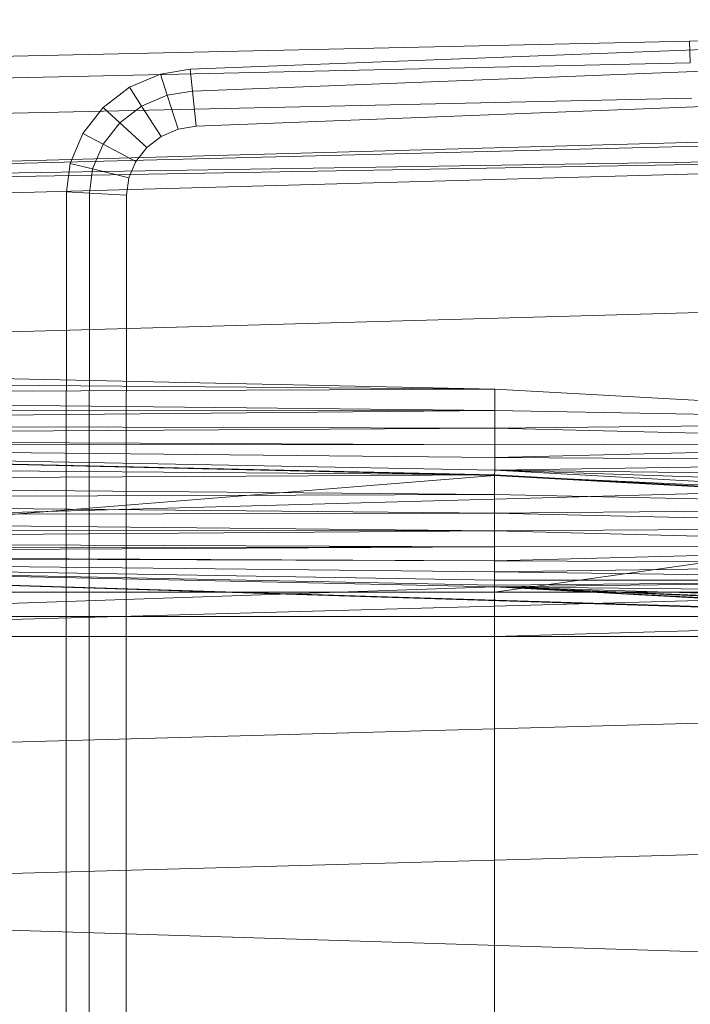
# Model space of a CAD drawing. Header units: metres. Extents: x 391.1 to 427.5, y 12.7 to 28.4.
# Tile 98 of 151: x 407.742 to 407.872, y 27.227 to 27.418. Entities that reach past the tile are written whole.
import ezdxf

# ---------------------------------------------------------------- set-up
doc = ezdxf.new("R2010")
doc.units = ezdxf.units.M
doc.layers.add('A-DETL-____-MBND', color=7, linetype='Continuous', lineweight=18)
doc.layers.add('A-GENM-____-OTLN', color=7, linetype='Continuous', lineweight=18)

# ---------------------------------------------------------------- blocks, each defined once
blk = doc.blocks.new('Family - LONDR55-XX_ZZ-ARQ-CAA-M3D-Londres55-154724-04_ENLLUMENAT_P1')
at = {"layer": 'A-DETL-____-MBND', "color": 253, "true_color": 0xaaaaaa}
for p, q in [((0.02769, 0.72747), (0.02057, 0.40793)), ((0.02769, 0.72747), (0.02057, 0.40793)), ((0.03191, 0.72725), (0.02479, 0.40776)), ((0.03191, 0.72725), (0.02479, 0.40776)), ((0.03874, 0.72691), (0.03162, 0.40749)), ((0.03874, 0.72691), (0.03162, 0.40749)), ((0.03494, 0.21652), (0.04902, 0.7262)), ((0.04902, 0.7262), (0.03612, 0.21652)), ((0.04902, 0.7262), (0.04107, 0.21652)), ((0.0502, 0.7262), (0.04107, 0.21652)), ((0.05515, 0.7262), (0.04107, 0.21652)), ((0.08204, 0.7262), (0.06796, 0.21652)), ((0.08802, 0.44565), (0.08189, 0.7262)), ((0.08202, 0.72555), (0.08802, 0.44565)), ((0.08202, 0.72555), (0.08802, 0.44565)), ((0.08578, 0.72555), (0.08802, 0.44565)), ((0.08578, 0.72555), (0.08802, 0.44565)), ((0.0892, 0.72555), (0.08802, 0.44565)), ((0.08802, 0.44565), (0.0892, 0.72555)), ((0.0892, 0.72555), (0.09212, 0.44566)), ((0.0892, 0.72555), (0.09212, 0.44566)), ((0.09248, 0.72555), (0.09212, 0.44566)), ((0.09212, 0.44566), (0.09248, 0.72555)), ((0.09212, 0.44566), (0.09491, 0.72555)), ((0.09212, 0.44566), (0.09491, 0.72555)), ((0.09491, 0.72555), (0.09554, 0.44566)), ((0.09491, 0.72555), (0.09554, 0.44566)), ((0.09737, 0.72555), (0.09554, 0.44566)), ((0.09554, 0.44566), (0.09737, 0.72555)), ((0.09737, 0.72555), (0.09882, 0.44566)), ((0.09737, 0.72555), (0.09882, 0.44566)), ((0.09837, 0.72555), (0.09882, 0.44566)), ((0.09837, 0.72555), (0.10126, 0.44566)), ((0.09837, 0.72555), (0.09882, 0.44566)), ((0.09837, 0.72555), (0.10371, 0.44566)), ((0.09837, 0.72555), (0.10126, 0.44566)), ((0.09837, 0.72555), (0.10471, 0.44572)), ((0.09837, 0.72555), (0.10371, 0.44566)), ((0.09837, 0.72555), (0.10471, 0.44572)), ((0.10461, 0.44571), (0.09848, 0.7262)), ((0.09861, 0.7256), (0.10461, 0.44571)), ((0.09861, 0.7256), (0.10461, 0.44571)), ((0.10238, 0.7256), (0.10461, 0.44571)), ((0.10238, 0.7256), (0.10461, 0.44571)), ((0.11707, 0.7262), (0.10299, 0.21652)), ((0.10604, 0.7256), (0.10461, 0.44571)), ((0.10461, 0.44571), (0.10604, 0.7256)), ((0.12737, 0.72561), (0.10471, 0.44572)), ((0.10471, 0.44572), (0.12737, 0.72561)), ((0.10604, 0.7256), (0.10839, 0.44571)), ((0.10604, 0.7256), (0.10839, 0.44571)), ((0.10947, 0.7256), (0.10839, 0.44571)), ((0.10839, 0.44571), (0.10947, 0.7256)), ((0.10947, 0.7256), (0.11204, 0.44571)), ((0.10947, 0.7256), (0.11204, 0.44571)), ((0.11257, 0.7256), (0.11204, 0.44571)), ((0.11204, 0.44571), (0.11257, 0.7256)), ((0.11257, 0.7256), (0.11547, 0.44571)), ((0.11257, 0.7256), (0.11547, 0.44571)), ((0.11525, 0.7256), (0.11547, 0.44571)), ((0.11525, 0.7256), (0.11547, 0.44571)), ((0.11742, 0.7256), (0.11547, 0.44571)), ((0.11547, 0.44571), (0.11742, 0.7256)), ((0.11742, 0.7256), (0.11858, 0.44571)), ((0.11742, 0.7256), (0.11858, 0.44571)), ((0.11902, 0.7256), (0.11858, 0.44571)), ((0.11858, 0.44571), (0.11902, 0.7256)), ((0.11858, 0.44571), (0.12, 0.7256)), ((0.11858, 0.44571), (0.12, 0.7256)), ((0.12, 0.7256), (0.12125, 0.44571)), ((0.12, 0.7256), (0.12125, 0.44571)), ((0.12032, 0.7256), (0.12632, 0.44571)), ((0.12032, 0.7256), (0.12125, 0.44571)), ((0.12032, 0.7256), (0.12343, 0.44571)), ((0.12032, 0.7256), (0.12125, 0.44571)), ((0.12032, 0.7256), (0.12503, 0.44571)), ((0.12032, 0.7256), (0.12343, 0.44571)), ((0.12032, 0.7256), (0.12601, 0.44571)), ((0.12032, 0.7256), (0.12503, 0.44571)), ((0.12032, 0.7256), (0.12632, 0.44571)), ((0.12032, 0.7256), (0.12601, 0.44571)), ((0.12032, 0.7256), (0.12632, 0.44571)), ((0.12032, 0.7256), (0.13594, 0.21593)), ((0.12032, 0.7256), (0.12632, 0.44571)), ((0.12032, 0.7256), (0.13594, 0.21593)), ((0.12032, 0.7256), (0.13646, 0.2042)), ((0.13782, 0.7262), (0.12375, 0.21652)), ((0.13594, 0.72561), (0.12632, 0.44571)), ((0.12632, 0.44571), (0.13594, 0.72561)), ((0.12737, 0.72561), (0.12737, 0.44571)), ((0.12737, 0.72561), (0.12737, 0.44571)), ((0.13205, 0.72561), (0.13205, 0.44571)), ((0.13205, 0.72561), (0.13205, 0.44571)), ((0.13594, 0.72561), (0.13594, 0.44571)), ((0.13594, 0.72561), (0.13594, 0.44571)), ((0.13594, 0.44571), (0.13594, 0.72561)), ((0.13594, 0.72561), (0.13594, 0.44571)), ((0.16159, 0.7262), (0.14752, 0.21652)), ((0.18701, 0.7262), (0.17293, 0.21652)), ((0.18701, 0.7262), (0.20299, 0.21652)), ((0.04426, 0.52793), (0.04975, 0.52867)), ((0.04426, 0.52793), (0.04975, 0.52867)), ((0.04975, 0.52867), (0.12668, 0.52871)), ((0.04975, 0.52867), (0.12668, 0.52871)), ((0.04975, 0.52867), (0.05002, 0.52422)), ((0.05002, 0.52422), (0.04975, 0.52867)), ((0.12668, 0.52871), (0.27914, 0.52871)), ((0.12668, 0.52871), (0.27914, 0.52871)), ((0.03847, 0.52548), (0.04426, 0.52793)), ((0.03847, 0.52548), (0.04426, 0.52793)), ((0.04426, 0.52793), (0.04534, 0.52359)), ((0.04534, 0.52359), (0.04426, 0.52793)), ((0.03345, 0.52157), (0.03847, 0.52548)), ((0.03345, 0.52157), (0.03847, 0.52548)), ((0.03847, 0.52548), (0.04055, 0.52156)), ((0.04055, 0.52156), (0.03847, 0.52548)), ((0.04055, 0.52156), (0.04534, 0.52359)), ((0.04055, 0.52156), (0.04534, 0.52359)), ((0.04534, 0.52359), (0.05002, 0.52422)), ((0.04534, 0.52359), (0.05002, 0.52422)), ((0.04534, 0.52359), (0.04707, 0.51657)), ((0.04707, 0.51657), (0.04534, 0.52359)), ((0.05002, 0.52422), (0.12668, 0.52427)), ((0.05002, 0.52422), (0.12668, 0.52427)), ((0.05002, 0.52422), (0.05045, 0.51703)), ((0.05045, 0.51703), (0.05002, 0.52422)), ((0.12668, 0.52427), (0.27914, 0.52427)), ((0.12668, 0.52427), (0.27914, 0.52427)), ((0.02953, 0.51645), (0.03345, 0.52157)), ((0.02953, 0.51645), (0.03345, 0.52157)), ((0.03345, 0.52157), (0.0364, 0.51833)), ((0.0364, 0.51833), (0.03345, 0.52157)), ((0.0364, 0.51833), (0.04055, 0.52156)), ((0.0364, 0.51833), (0.04055, 0.52156)), ((0.04055, 0.52156), (0.04391, 0.51523)), ((0.04391, 0.51523), (0.04055, 0.52156)), ((0.03316, 0.5141), (0.0364, 0.51833)), ((0.03316, 0.5141), (0.0364, 0.51833)), ((0.0364, 0.51833), (0.04118, 0.5131)), ((0.04118, 0.5131), (0.0364, 0.51833)), ((0.05045, 0.51703), (0.04707, 0.51657)), ((0.05045, 0.51703), (0.04707, 0.51657)), ((0.04707, 0.51657), (0.05045, 0.51703)), ((0.05045, 0.51703), (0.04707, 0.51657)), ((0.12668, 0.51707), (0.05045, 0.51703)), ((0.12668, 0.51707), (0.05045, 0.51703)), ((0.05045, 0.51703), (0.12668, 0.51707)), ((0.12668, 0.51707), (0.05045, 0.51703)), ((0.27914, 0.51707), (0.12668, 0.51707)), ((0.27914, 0.51707), (0.12668, 0.51707)), ((0.12668, 0.51707), (0.27914, 0.51707)), ((0.27914, 0.51707), (0.12668, 0.51707)), ((0.02697, 0.51046), (0.02953, 0.51645)), ((0.02697, 0.51046), (0.02953, 0.51645)), ((0.02953, 0.51645), (0.03316, 0.5141)), ((0.03316, 0.5141), (0.02953, 0.51645)), ((0.04391, 0.51523), (0.04118, 0.5131)), ((0.04391, 0.51523), (0.04118, 0.5131)), ((0.04118, 0.5131), (0.04391, 0.51523)), ((0.04391, 0.51523), (0.04118, 0.5131)), ((0.04707, 0.51657), (0.04391, 0.51523)), ((0.04707, 0.51657), (0.04391, 0.51523)), ((0.04391, 0.51523), (0.04707, 0.51657)), ((0.04707, 0.51657), (0.04391, 0.51523)), ((0.03104, 0.50915), (0.03316, 0.5141)), ((0.03104, 0.50915), (0.03316, 0.5141)), ((0.03316, 0.5141), (0.03904, 0.51031)), ((0.03904, 0.51031), (0.03316, 0.5141)), ((0.04118, 0.5131), (0.03904, 0.51031)), ((0.04118, 0.5131), (0.03904, 0.51031)), ((0.03904, 0.51031), (0.04118, 0.5131)), ((0.04118, 0.5131), (0.03904, 0.51031)), ((0.02604, 0.50472), (0.02697, 0.51046)), ((0.02604, 0.50472), (0.02697, 0.51046)), ((0.02697, 0.51046), (0.03104, 0.50915)), ((0.03104, 0.50915), (0.02697, 0.51046)), ((0.03904, 0.51031), (0.03764, 0.50704)), ((0.03904, 0.51031), (0.03764, 0.50704)), ((0.03764, 0.50704), (0.03904, 0.51031)), ((0.03904, 0.51031), (0.03764, 0.50704)), ((0.03025, 0.50425), (0.03104, 0.50915)), ((0.03025, 0.50425), (0.03104, 0.50915)), ((0.03104, 0.50915), (0.03764, 0.50704)), ((0.03764, 0.50704), (0.03104, 0.50915)), ((0.03764, 0.50704), (0.03707, 0.5035)), ((0.03764, 0.50704), (0.03707, 0.5035)), ((0.03707, 0.5035), (0.03764, 0.50704)), ((0.03764, 0.50704), (0.03707, 0.5035)), ((0.01865, 0.31422), (0.02604, 0.50472)), ((0.01865, 0.31422), (0.02604, 0.50472)), ((0.02287, 0.31404), (0.03025, 0.50425)), ((0.02287, 0.31404), (0.03025, 0.50425)), ((0.02604, 0.50472), (0.03025, 0.50425)), ((0.03025, 0.50425), (0.02604, 0.50472)), ((0.03025, 0.50425), (0.03707, 0.5035)), ((0.03707, 0.5035), (0.03025, 0.50425)), ((0.03707, 0.5035), (0.0297, 0.31375)), ((0.03707, 0.5035), (0.0297, 0.31375)), ((0.0297, 0.31375), (0.03707, 0.5035)), ((0.03707, 0.5035), (0.0297, 0.31375)), ((0.08802, 0.44565), (0.09212, 0.44566)), ((0.08802, 0.44565), (0.09212, 0.44566)), ((0.08802, 0.44565), (0.09437, 0.33076)), ((0.09212, 0.44566), (0.09437, 0.33076)), ((0.09212, 0.44566), (0.09554, 0.44566)), ((0.09212, 0.44566), (0.09437, 0.33076)), ((0.09212, 0.44566), (0.09554, 0.44566)), ((0.09554, 0.44566), (0.09437, 0.33076)), ((0.09437, 0.33076), (0.09554, 0.44566)), ((0.09554, 0.44566), (0.09846, 0.33077)), ((0.09554, 0.44566), (0.09882, 0.44566)), ((0.09554, 0.44566), (0.09882, 0.44566)), ((0.09554, 0.44566), (0.09846, 0.33077)), ((0.09882, 0.44566), (0.09846, 0.33077)), ((0.09846, 0.33077), (0.09882, 0.44566)), ((0.09846, 0.33077), (0.10126, 0.44566)), ((0.09846, 0.33077), (0.10126, 0.44566)), ((0.10126, 0.44566), (0.09882, 0.44566)), ((0.09882, 0.44566), (0.10126, 0.44566)), ((0.10371, 0.44566), (0.10126, 0.44566)), ((0.10126, 0.44566), (0.10188, 0.33077)), ((0.10126, 0.44566), (0.10371, 0.44566)), ((0.10126, 0.44566), (0.10188, 0.33077)), ((0.10371, 0.44566), (0.10188, 0.33077)), ((0.10188, 0.33077), (0.10371, 0.44566)), ((0.10471, 0.44572), (0.10371, 0.44566)), ((0.10371, 0.44566), (0.10471, 0.44572)), ((0.10371, 0.44566), (0.10516, 0.33077)), ((0.10371, 0.44566), (0.11005, 0.33077)), ((0.10371, 0.44566), (0.1076, 0.33077)), ((0.10371, 0.44566), (0.10516, 0.33077)), ((0.10371, 0.44566), (0.11005, 0.33077)), ((0.10371, 0.44566), (0.1076, 0.33077)), ((0.10461, 0.44571), (0.10839, 0.44571)), ((0.10461, 0.44571), (0.10839, 0.44571)), ((0.10461, 0.44571), (0.11096, 0.33082)), ((0.10471, 0.44572), (0.11005, 0.33077)), ((0.10471, 0.44572), (0.11105, 0.33082)), ((0.10471, 0.44572), (0.11005, 0.33077)), ((0.10471, 0.44572), (0.12737, 0.44571)), ((0.10471, 0.44572), (0.11105, 0.33082)), ((0.10471, 0.44572), (0.12737, 0.44571)), ((0.10839, 0.44571), (0.11096, 0.33082)), ((0.10839, 0.44571), (0.11204, 0.44571)), ((0.10839, 0.44571), (0.11204, 0.44571)), ((0.10839, 0.44571), (0.11096, 0.33082)), ((0.11204, 0.44571), (0.11096, 0.33082)), ((0.11096, 0.33082), (0.11204, 0.44571)), ((0.12737, 0.44571), (0.11105, 0.33082)), ((0.11105, 0.33082), (0.12737, 0.44571)), ((0.11204, 0.44571), (0.11473, 0.33082)), ((0.11204, 0.44571), (0.11547, 0.44571)), ((0.11204, 0.44571), (0.11547, 0.44571)), ((0.11204, 0.44571), (0.11473, 0.33082)), ((0.11547, 0.44571), (0.11473, 0.33082)), ((0.11473, 0.33082), (0.11547, 0.44571)), ((0.11547, 0.44571), (0.11839, 0.33082)), ((0.11547, 0.44571), (0.11858, 0.44571)), ((0.11547, 0.44571), (0.11858, 0.44571)), ((0.11547, 0.44571), (0.11839, 0.33082)), ((0.11858, 0.44571), (0.11839, 0.33082)), ((0.11839, 0.33082), (0.11858, 0.44571)), ((0.11839, 0.33082), (0.12125, 0.44571)), ((0.11839, 0.33082), (0.12125, 0.44571)), ((0.11858, 0.44571), (0.12125, 0.44571)), ((0.11858, 0.44571), (0.12125, 0.44571)), ((0.12125, 0.44571), (0.12182, 0.33082)), ((0.12343, 0.44571), (0.12125, 0.44571)), ((0.12125, 0.44571), (0.12343, 0.44571)), ((0.12125, 0.44571), (0.12182, 0.33082)), ((0.12343, 0.44571), (0.12182, 0.33082)), ((0.12182, 0.33082), (0.12343, 0.44571)), ((0.12503, 0.44571), (0.12343, 0.44571)), ((0.12343, 0.44571), (0.12492, 0.33082)), ((0.12343, 0.44571), (0.12503, 0.44571)), ((0.12343, 0.44571), (0.12492, 0.33082)), ((0.12503, 0.44571), (0.12492, 0.33082)), ((0.12492, 0.33082), (0.12503, 0.44571)), ((0.12492, 0.33082), (0.12601, 0.44571)), ((0.12492, 0.33082), (0.12601, 0.44571)), ((0.12492, 0.33082), (0.12632, 0.44571)), ((0.12492, 0.33082), (0.12632, 0.44571)), ((0.12601, 0.44571), (0.12503, 0.44571)), ((0.12503, 0.44571), (0.12601, 0.44571)), ((0.12632, 0.44571), (0.12601, 0.44571)), ((0.12601, 0.44571), (0.12632, 0.44571)), ((0.12632, 0.44571), (0.13266, 0.33082)), ((0.12632, 0.44571), (0.1276, 0.33082)), ((0.12632, 0.44571), (0.12977, 0.33082)), ((0.12632, 0.44571), (0.1276, 0.33082)), ((0.12632, 0.44571), (0.13137, 0.33082)), ((0.12632, 0.44571), (0.12977, 0.33082)), ((0.12632, 0.44571), (0.13235, 0.33082)), ((0.12632, 0.44571), (0.13137, 0.33082)), ((0.12632, 0.44571), (0.13266, 0.33082)), ((0.12632, 0.44571), (0.13235, 0.33082)), ((0.12632, 0.44571), (0.13594, 0.21593)), ((0.12632, 0.44571), (0.13266, 0.33082)), ((0.12632, 0.44571), (0.13594, 0.21593)), ((0.12632, 0.44571), (0.13594, 0.44571)), ((0.12632, 0.44571), (0.13266, 0.33082)), ((0.12632, 0.44571), (0.13594, 0.44571)), ((0.12737, 0.44571), (0.12737, 0.33082)), ((0.12737, 0.44571), (0.13205, 0.44571)), ((0.12737, 0.44571), (0.13205, 0.44571)), ((0.12737, 0.44571), (0.12737, 0.33082)), ((0.13205, 0.44571), (0.13205, 0.33082)), ((0.13594, 0.44571), (0.13205, 0.44571)), ((0.13205, 0.44571), (0.13205, 0.33082)), ((0.13205, 0.44571), (0.13594, 0.44571)), ((0.13594, 0.44571), (0.13266, 0.33082)), ((0.13594, 0.44571), (0.13266, 0.33082)), ((0.13594, 0.44571), (0.13594, 0.33082)), ((0.13594, 0.44571), (0.27003, 0.44571)), ((0.13594, 0.44571), (0.27003, 0.44571)), ((0.13594, 0.44571), (0.13594, 0.33082)), ((0.13594, 0.33082), (0.13594, 0.44571)), ((0.13594, 0.44571), (0.27003, 0.44571)), ((0.13594, 0.44571), (0.27003, 0.44571)), ((0.13594, 0.44571), (0.13594, 0.33082)), ((0.02057, 0.40793), (0.01643, 0.25093)), ((0.02057, 0.40793), (0.01643, 0.25093)), ((0.02057, 0.40793), (0.02479, 0.40776)), ((0.02479, 0.40776), (0.02057, 0.40793))]:
    blk.add_line(p, q, dxfattribs=at)
blk = doc.blocks.new('Family - Inodor P1-154725-04_ENLLUMENAT_P1')
at = {"extrusion": (0, 0, -1), "zscale": -1, "rotation": 180}
blk.add_blockref('Family - LONDR55-XX_ZZ-ARQ-CAA-M3D-Londres55-154724-04_ENLLUMENAT_P1', (0, 0), dxfattribs=at)
blk = doc.blocks.new('LONDR55-XX_ZZ-ARQ-CAA-M3D-Londres55_ifc-1-04_ENLLUMENAT_P1')
at = {"layer": 'A-GENM-____-OTLN', "color": 253, "lineweight": 18, "true_color": 0xaaaaaa, "rotation": 270}
blk.add_blockref('Family - Inodor P1-154725-04_ENLLUMENAT_P1', (408.28015, 27.43417), dxfattribs=at)

msp = doc.modelspace()

# ---------------------------------------------------------------- block references
at = {"lineweight": 5}
msp.add_blockref('LONDR55-XX_ZZ-ARQ-CAA-M3D-Londres55_ifc-1-04_ENLLUMENAT_P1', (0, 0), dxfattribs=at)

doc.saveas('drawing.dxf')
